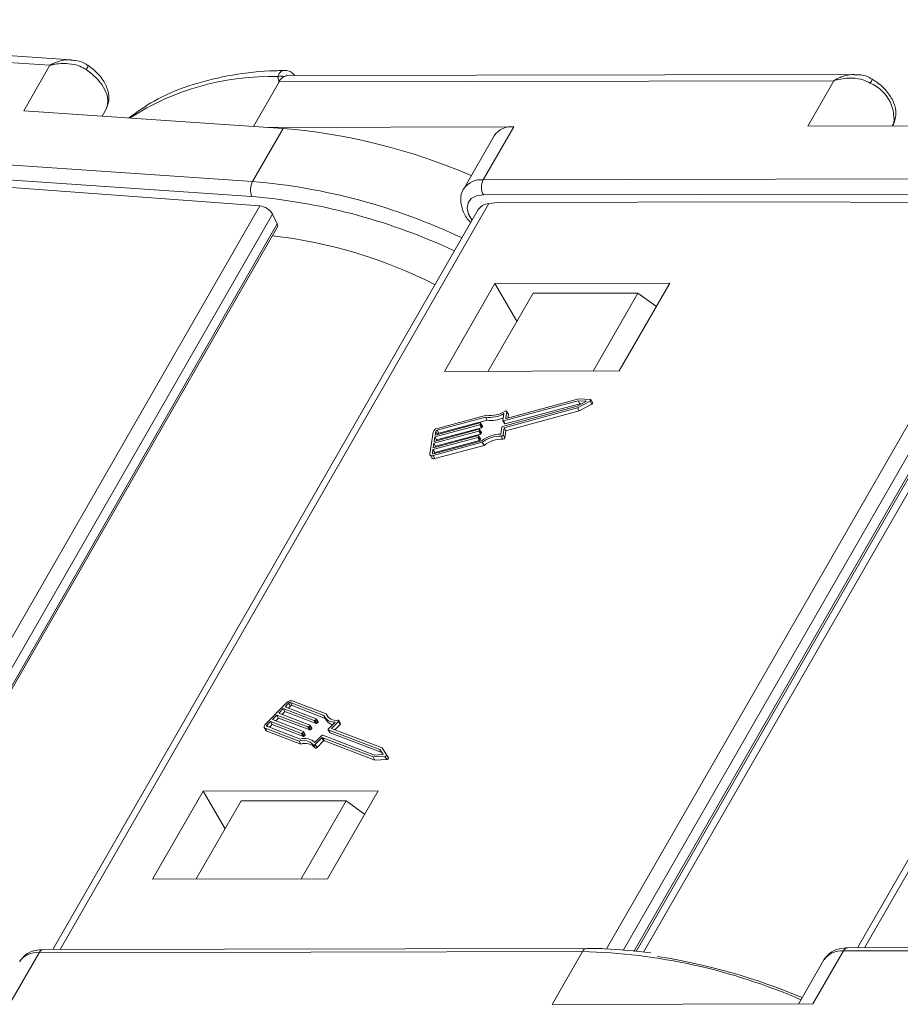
# Model space of a CAD drawing. Header units: millimetres. Extents: x 2623 to 3546, y -313 to 339.
# Tile 33 of 49: x 3233 to 3266, y 176 to 213. Entities that reach past the tile are written whole.
import ezdxf

# ---------------------------------------------------------------- set-up
doc = ezdxf.new("R2010")
doc.units = ezdxf.units.MM

msp = doc.modelspace()

# ---------------------------------------------------------------- linework, layer by layer
at = {"color": 7, "linetype": 'Continuous', "lineweight": 15}
for p, q in [((3235.145, 211.766), (3213.157, 213.265)), ((3234.362, 211.562), (3212.831, 213.03)), ((3233.386, 209.863), (3234.362, 211.562)), ((3264.392, 211.221), (3243.243, 211.175)), ((3242.917, 210.94), (3241.962, 209.278)), ((3263.644, 210.986), (3242.917, 210.94)), ((3262.667, 209.286), (3263.644, 210.986)), ((3233.386, 209.863), (3243.067, 209.203)), ((3236.456, 209.924), (3236.307, 209.664)), ((3236.308, 209.663), (3236.456, 209.924)), ((3265.884, 209.415), (3265.814, 209.293)), ((3265.837, 209.293), (3265.884, 209.415)), ((3265.84, 209.293), (3265.901, 209.451)), ((3265.901, 209.451), (3265.884, 209.415)), ((3243.067, 209.203), (3241.928, 207.22)), ((3251.686, 209.262), (3242.493, 209.242)), ((3251.686, 209.262), (3250.548, 207.28)), ((3262.667, 209.286), (3271.987, 209.307)), ((3220.84, 208.658), (3241.928, 207.22)), ((3250.955, 208.929), (3249.816, 206.947)), ((3241.901, 206.656), (3220.813, 208.093)), ((3250.548, 207.28), (3270.848, 207.325)), ((3242.202, 206.306), (3232.198, 207.045)), ((3242.057, 206.644), (3241.901, 206.656)), ((3270.849, 206.759), (3250.549, 206.714)), ((3251.091, 206.432), (3250.76, 206.393)), ((3251.091, 206.432), (3261.542, 206.456)), ((3271.17, 206.422), (3261.542, 206.456)), ((3280.807, 206.459), (3264.79, 178.581)), ((3226.166, 178.395), (3242.202, 206.306)), ((3250.361, 206.167), (3234.473, 178.514)), ((3250.76, 206.393), (3234.744, 178.514)), ((3255.15, 178.538), (3271.17, 206.422)), ((3271.66, 206.139), (3255.77, 178.482)), ((3280.407, 206.234), (3264.519, 178.58)), ((3242.676, 205.999), (3226.763, 178.302)), ((3242.852, 205.633), (3242.676, 205.999)), ((3256.174, 178.445), (3271.873, 205.771)), ((3227.118, 178.247), (3242.852, 205.633)), ((3227.178, 178.238), (3242.857, 205.528)), ((3256.251, 178.438), (3271.885, 205.652)), ((3271.989, 205.307), (3256.537, 178.412)), ((3250.983, 203.406), (3249.096, 200.121)), ((3257.515, 203.421), (3250.983, 203.406)), ((3251.803, 201.994), (3250.983, 203.406)), ((3255.628, 200.136), (3257.515, 203.421)), ((3250.729, 200.125), (3252.405, 203.041)), ((3256.324, 203.05), (3252.405, 203.041)), ((3254.648, 200.133), (3256.324, 203.05)), ((3257.011, 202.543), (3256.324, 203.05)), ((3249.096, 200.121), (3255.628, 200.136)), ((3254.119, 199.095), (3251.404, 198.362)), ((3254.542, 199.077), (3254.119, 199.095)), ((3251.269, 198.066), (3254.058, 198.818)), ((3254.09, 199.022), (3251.301, 198.269)), ((3251.328, 198.017), (3254.067, 198.756)), ((3254.155, 198.909), (3251.366, 198.156)), ((3254.058, 198.818), (3254.401, 199.009)), ((3254.067, 198.756), (3254.533, 199.014)), ((3254.067, 198.756), (3254.132, 198.643)), ((3254.401, 199.009), (3254.09, 199.022)), ((3254.09, 199.022), (3254.155, 198.909)), ((3254.132, 198.643), (3254.598, 198.901)), ((3254.217, 198.906), (3254.155, 198.909)), ((3254.533, 199.014), (3254.598, 198.901)), ((3254.629, 198.953), (3254.563, 199.066)), ((3250.628, 198.413), (3248.821, 197.925)), ((3250.667, 198.489), (3248.831, 197.993)), ((3250.628, 198.413), (3250.693, 198.3)), ((3251.28, 198.28), (3251.32, 198.542)), ((3251.383, 198.373), (3251.421, 198.618)), ((3251.383, 198.373), (3251.389, 198.362)), ((3251.394, 197.904), (3254.132, 198.643)), ((3251.484, 198.519), (3251.418, 198.632)), ((3251.421, 198.618), (3251.486, 198.505)), ((3251.467, 198.379), (3251.486, 198.505)), ((3250.416, 198.128), (3248.738, 197.675)), ((3248.748, 197.743), (3250.427, 198.196)), ((3250.482, 198.015), (3248.804, 197.562)), ((3250.693, 198.3), (3248.886, 197.812)), ((3250.416, 198.128), (3250.482, 198.015)), ((3250.447, 198.185), (3250.442, 198.151)), ((3250.442, 198.151), (3250.507, 198.038)), ((3250.512, 198.079), (3250.446, 198.192)), ((3250.447, 198.185), (3250.513, 198.072)), ((3250.513, 198.072), (3250.507, 198.038)), ((3251.203, 197.78), (3251.244, 198.043)), ((3251.281, 198.273), (3251.347, 198.16)), ((3251.288, 197.754), (3251.328, 198.017)), ((3251.301, 198.269), (3251.366, 198.156)), ((3251.328, 198.017), (3251.394, 197.904)), ((3248.677, 197.854), (3248.552, 197.04)), ((3250.343, 197.653), (3248.665, 197.2)), ((3248.676, 197.268), (3250.354, 197.721)), ((3250.38, 197.891), (3248.702, 197.438)), ((3248.712, 197.506), (3250.39, 197.959)), ((3248.738, 197.675), (3248.712, 197.506)), ((3248.738, 197.675), (3248.804, 197.562)), ((3248.769, 197.879), (3248.748, 197.743)), ((3250.445, 197.778), (3248.767, 197.325)), ((3248.769, 197.879), (3248.834, 197.766)), ((3248.821, 197.925), (3248.886, 197.812)), ((3250.343, 197.653), (3250.409, 197.54)), ((3250.374, 197.71), (3250.369, 197.676)), ((3250.369, 197.676), (3250.435, 197.563)), ((3250.439, 197.604), (3250.373, 197.717)), ((3250.374, 197.71), (3250.44, 197.597)), ((3250.38, 197.891), (3250.445, 197.778)), ((3250.411, 197.948), (3250.405, 197.914)), ((3250.405, 197.914), (3250.471, 197.801)), ((3250.475, 197.841), (3250.41, 197.954)), ((3250.411, 197.948), (3250.476, 197.835)), ((3250.476, 197.835), (3250.471, 197.801)), ((3251.217, 197.706), (3251.283, 197.593)), ((3251.288, 197.754), (3251.354, 197.641)), ((3251.354, 197.641), (3251.394, 197.904)), ((3248.675, 196.975), (3250.511, 197.471)), ((3248.702, 197.438), (3248.676, 197.268)), ((3248.685, 197.043), (3250.493, 197.531)), ((3248.702, 197.438), (3248.767, 197.325)), ((3250.409, 197.54), (3248.731, 197.087)), ((3248.741, 196.862), (3250.577, 197.358)), ((3248.767, 197.325), (3248.762, 197.291)), ((3248.804, 197.562), (3248.798, 197.529)), ((3250.44, 197.597), (3250.435, 197.563)), ((3250.511, 197.471), (3250.577, 197.358)), ((3248.558, 197), (3248.624, 196.887)), ((3248.665, 197.2), (3248.644, 197.065)), ((3248.644, 197.065), (3248.657, 197.043)), ((3248.665, 197.2), (3248.731, 197.087)), ((3248.675, 196.975), (3248.741, 196.862)), ((3248.731, 197.087), (3248.726, 197.054)), ((3243.213, 187.747), (3242.401, 186.931)), ((3243.277, 187.722), (3243.142, 187.586)), ((3243.277, 187.722), (3243.342, 187.609)), ((3244.593, 187.263), (3243.343, 187.744)), ((3243.343, 187.744), (3243.408, 187.631)), ((3244.681, 187.323), (3243.41, 187.812)), ((3243.074, 187.518), (3242.905, 187.348)), ((3242.905, 187.348), (3244.066, 186.901)), ((3243.139, 187.405), (3243.034, 187.298)), ((3244.235, 187.071), (3243.074, 187.518)), ((3243.074, 187.518), (3243.139, 187.405)), ((3244.301, 186.958), (3243.139, 187.405)), ((3243.142, 187.586), (3244.303, 187.139)), ((3243.342, 187.609), (3243.27, 187.536)), ((3244.644, 187.155), (3243.408, 187.631)), ((3244.681, 187.323), (3244.746, 187.21)), ((3242.6, 187.042), (3242.465, 186.906)), ((3242.666, 186.929), (3242.56, 186.823)), ((3243.762, 186.595), (3242.6, 187.042)), ((3242.6, 187.042), (3242.666, 186.929)), ((3243.827, 186.482), (3242.666, 186.929)), ((3242.837, 187.28), (3242.668, 187.11)), ((3242.668, 187.11), (3243.829, 186.663)), ((3242.903, 187.167), (3242.797, 187.061)), ((3243.998, 186.833), (3242.837, 187.28)), ((3242.837, 187.28), (3242.903, 187.167)), ((3244.064, 186.72), (3242.903, 187.167)), ((3244.235, 187.071), (3244.301, 186.958)), ((3244.302, 187.116), (3244.268, 187.082)), ((3244.268, 187.082), (3244.334, 186.969)), ((3244.302, 187.116), (3244.367, 187.003)), ((3244.374, 187.022), (3244.308, 187.135)), ((3244.367, 187.003), (3244.334, 186.969)), ((3244.622, 187.193), (3244.688, 187.08)), ((3244.751, 187.192), (3244.746, 187.21)), ((3244.757, 186.753), (3245.019, 187.016)), ((3244.872, 186.779), (3245.134, 187.042)), ((3245.001, 186.73), (3245.199, 186.929)), ((3245.134, 187.042), (3245.199, 186.929)), ((3245.212, 186.967), (3245.146, 187.08)), ((3242.365, 186.817), (3242.43, 186.704)), ((3242.396, 186.792), (3243.666, 186.303)), ((3242.396, 186.792), (3242.461, 186.679)), ((3242.461, 186.679), (3243.732, 186.19)), ((3242.463, 186.86), (3243.714, 186.379)), ((3242.465, 186.906), (3242.5, 186.846)), ((3243.762, 186.595), (3243.827, 186.482)), ((3243.828, 186.64), (3243.795, 186.606)), ((3243.795, 186.606), (3243.86, 186.493)), ((3243.828, 186.64), (3243.894, 186.527)), ((3243.9, 186.546), (3243.834, 186.659)), ((3243.998, 186.833), (3244.064, 186.72)), ((3244.065, 186.878), (3244.031, 186.844)), ((3244.031, 186.844), (3244.097, 186.731)), ((3244.065, 186.878), (3244.131, 186.765)), ((3244.137, 186.784), (3244.071, 186.897)), ((3244.131, 186.765), (3244.097, 186.731)), ((3244.751, 186.734), (3244.817, 186.621)), ((3246.687, 185.988), (3244.757, 186.73)), ((3244.757, 186.73), (3244.822, 186.617)), ((3246.752, 185.875), (3244.822, 186.617)), ((3246.767, 186.05), (3244.872, 186.779)), ((3243.666, 186.303), (3243.732, 186.19)), ((3243.894, 186.527), (3243.86, 186.493)), ((3244.259, 186.252), (3244.521, 186.515)), ((3244.272, 186.176), (3244.517, 186.422)), ((3244.338, 186.063), (3244.583, 186.309)), ((3244.517, 186.422), (3244.583, 186.309)), ((3244.55, 186.433), (3246.429, 185.711)), ((3244.55, 186.433), (3244.616, 186.32)), ((3244.554, 186.526), (3246.484, 185.784)), ((3244.616, 186.32), (3246.495, 185.598)), ((3244.196, 186.163), (3244.262, 186.05)), ((3244.272, 186.176), (3244.338, 186.063)), ((3246.811, 185.799), (3246.687, 185.988)), ((3246.687, 185.988), (3246.752, 185.875)), ((3246.803, 185.798), (3246.752, 185.875)), ((3246.937, 185.794), (3246.767, 186.05)), ((3246.429, 185.711), (3246.875, 185.731)), ((3246.429, 185.711), (3246.495, 185.598)), ((3246.484, 185.784), (3246.811, 185.799)), ((3246.495, 185.598), (3246.94, 185.618)), ((3246.875, 185.731), (3246.94, 185.618)), ((3247.003, 185.68), (3246.938, 185.793)), ((3240.083, 184.433), (3238.196, 181.148)), ((3246.615, 184.447), (3240.083, 184.433)), ((3240.902, 183.021), (3240.083, 184.433)), ((3244.727, 181.163), (3246.615, 184.447)), ((3241.504, 184.068), (3239.829, 181.152)), ((3245.423, 184.077), (3241.504, 184.068)), ((3245.423, 184.077), (3243.748, 181.16)), ((3246.11, 183.569), (3245.423, 184.077)), ((3238.196, 181.148), (3244.727, 181.163)), ((3254.416, 178.558), (3234.116, 178.513)), ((3263.999, 178.462), (3284.299, 178.507)), ((3284.462, 178.624), (3264.162, 178.579)), ((3232.814, 176.413), (3233.953, 178.395)), ((3233.953, 178.395), (3254.253, 178.44)), ((3253.114, 176.458), (3254.253, 178.44)), ((3263.267, 178.129), (3262.319, 176.478)), ((3262.86, 176.48), (3263.999, 178.462)), ((3262.86, 176.48), (3253.114, 176.458))]:
    msp.add_line(p, q, dxfattribs=at)
at = {"color": 7, "linetype": 'Continuous', "lineweight": 15, "flags": 128}
for points in [[(3235.717, 211.401), (3235.939, 211.23), (3236.134, 211.043), (3236.295, 210.845), (3236.416, 210.644), (3236.495, 210.445), (3236.528, 210.255), (3236.515, 210.079), (3236.456, 209.924)], [(3250.549, 206.714), (3250.294, 206.68), (3250.099, 206.58), (3249.98, 206.424), (3249.945, 206.223), (3249.997, 205.993), (3250.128, 205.762)], [(3254.533, 199.014), (3254.545, 199.022), (3254.555, 199.032), (3254.562, 199.043), (3254.566, 199.053), (3254.565, 199.062), (3254.561, 199.07), (3254.553, 199.075), (3254.542, 199.077)], [(3254.598, 198.901), (3254.61, 198.909), (3254.621, 198.919), (3254.628, 198.93), (3254.631, 198.94), (3254.631, 198.949), (3254.629, 198.953)], [(3251.421, 198.618), (3251.42, 198.626), (3251.417, 198.633), (3251.412, 198.638), (3251.403, 198.641), (3251.393, 198.642), (3251.382, 198.641), (3251.371, 198.637), (3251.359, 198.631)], [(3251.404, 198.362), (3251.399, 198.361), (3251.395, 198.361), (3251.391, 198.362), (3251.388, 198.363), (3251.385, 198.365), (3251.384, 198.367), (3251.383, 198.37), (3251.383, 198.373)], [(3251.486, 198.505), (3251.486, 198.513), (3251.484, 198.519)], [(3250.427, 198.196), (3250.431, 198.197), (3250.435, 198.197), (3250.439, 198.197), (3250.442, 198.195), (3250.445, 198.194), (3250.446, 198.191), (3250.447, 198.189), (3250.447, 198.185)], [(3251.301, 198.269), (3251.296, 198.268), (3251.292, 198.268), (3251.288, 198.269), (3251.285, 198.27), (3251.282, 198.272), (3251.281, 198.274), (3251.28, 198.277), (3251.28, 198.28)], [(3250.354, 197.721), (3250.358, 197.722), (3250.362, 197.722), (3250.366, 197.722), (3250.369, 197.72), (3250.372, 197.719), (3250.373, 197.716), (3250.374, 197.714), (3250.374, 197.71)], [(3250.39, 197.959), (3250.395, 197.959), (3250.399, 197.96), (3250.403, 197.959), (3250.406, 197.958), (3250.408, 197.956), (3250.41, 197.954), (3250.411, 197.951), (3250.411, 197.948)], [(3248.552, 197.04), (3248.551, 197.02), (3248.556, 197.003), (3248.567, 196.989), (3248.581, 196.979), (3248.601, 196.972), (3248.623, 196.969), (3248.648, 196.97), (3248.675, 196.975)], [(3248.644, 197.065), (3248.644, 197.058), (3248.646, 197.053), (3248.649, 197.048), (3248.654, 197.044), (3248.661, 197.042), (3248.668, 197.041), (3248.677, 197.041), (3248.685, 197.043)], [(3242.401, 186.931), (3242.383, 186.91), (3242.369, 186.889), (3242.361, 186.868), (3242.357, 186.848), (3242.359, 186.83), (3242.367, 186.814), (3242.379, 186.801), (3242.396, 186.792)], [(3244.303, 187.139), (3244.306, 187.138), (3244.308, 187.136), (3244.309, 187.133), (3244.309, 187.13), (3244.309, 187.127), (3244.307, 187.123), (3244.305, 187.12), (3244.302, 187.116)], [(3245.134, 187.042), (3245.141, 187.051), (3245.146, 187.06), (3245.148, 187.069), (3245.148, 187.077), (3245.144, 187.083), (3245.138, 187.088), (3245.129, 187.09), (3245.119, 187.091)], [(3245.199, 186.929), (3245.207, 186.938), (3245.212, 186.947), (3245.214, 186.956), (3245.213, 186.964), (3245.212, 186.967)], [(3242.465, 186.906), (3242.459, 186.899), (3242.455, 186.892), (3242.452, 186.885), (3242.451, 186.878), (3242.451, 186.872), (3242.454, 186.867), (3242.458, 186.863), (3242.463, 186.86)], [(3243.829, 186.663), (3243.832, 186.662), (3243.834, 186.66), (3243.835, 186.657), (3243.836, 186.654), (3243.835, 186.651), (3243.834, 186.647), (3243.831, 186.644), (3243.828, 186.64)], [(3244.066, 186.901), (3244.069, 186.9), (3244.071, 186.898), (3244.072, 186.895), (3244.072, 186.892), (3244.072, 186.889), (3244.07, 186.885), (3244.068, 186.882), (3244.065, 186.878)], [(3244.757, 186.73), (3244.754, 186.731), (3244.752, 186.733), (3244.751, 186.736), (3244.75, 186.739), (3244.751, 186.742), (3244.752, 186.746), (3244.754, 186.75), (3244.757, 186.753)], [(3244.196, 186.163), (3244.201, 186.158), (3244.208, 186.154), (3244.218, 186.153), (3244.229, 186.153), (3244.24, 186.156), (3244.252, 186.162), (3244.263, 186.168), (3244.272, 186.176)], [(3244.262, 186.05), (3244.267, 186.045), (3244.274, 186.041), (3244.284, 186.04), (3244.294, 186.04), (3244.306, 186.043), (3244.318, 186.049), (3244.329, 186.055), (3244.338, 186.063)], [(3246.875, 185.731), (3246.888, 185.733), (3246.901, 185.738), (3246.914, 185.745), (3246.925, 185.755), (3246.934, 185.765), (3246.939, 185.776), (3246.94, 185.785), (3246.937, 185.794)], [(3246.94, 185.618), (3246.953, 185.62), (3246.967, 185.625), (3246.98, 185.632), (3246.991, 185.642), (3246.999, 185.652), (3247.004, 185.663), (3247.005, 185.672), (3247.003, 185.68)]]:
    msp.add_lwpolyline(points, dxfattribs=at)
at = {"color": 7, "linetype": 'Continuous', "lineweight": 15}
for centre, radius, start, end in [((3235.475, 211.591), 0.308, 321.7672, 354.1008), ((3242.589, 201.515), 9.626, 88.2837, 122.9555), ((3243, 210.809), 0.35, 71.5241, 110.4784), ((3243.361, 210.705), 0.503, 119.9328, 152.1961), ((3243.245, 210.892), 0.283, 90.3832, 118.3046), ((3264.405, 211.288), 0.712, 326.4517, 340.1209), ((3264.435, 209.552), 1.455, 354.5664, 67.2376), ((3241.193, 186.827), 22.454, 66.6333, 85.2128), ((3251.603, 208.475), 0.792, 83.9702, 144.9679), ((3242.517, 206.909), 0.666, 152.1335, 202.4053), ((3240.003, 184.541), 22.761, 64.6371, 85.147), ((3250.466, 206.486), 0.798, 84.1067, 143.5228), ((3251.094, 206.998), 0.615, 152.7297, 207.5188), ((3239.998, 184.484), 22.255, 64.8035, 84.6939), ((3240.66, 187.498), 17.805, 62.982, 83.5403), ((3250.79, 199.461), 1.061, 261.1913, 299.9652), ((3250.835, 199.424), 0.95, 259.8133, 303.4569), ((3250.856, 199.311), 1.024, 260.8827, 295.4804), ((3248.876, 197.789), 0.209, 102.2529, 161.8162), ((3250.409, 198.162), 0.0349, 282.2529, 341.8162), ((3250.474, 198.049), 0.0349, 282.2529, 341.8162), ((3250.503, 198.074), 0.00967, 349.0563, 29.2875), ((3251.277, 198.032), 0.0349, 102.2529, 161.8162), ((3251.359, 198.172), 0.0168, 221.6755, 294.2872), ((3248.836, 197.857), 0.0698, 102.2529, 161.8162), ((3248.901, 197.744), 0.0698, 102.2529, 161.8162), ((3250.336, 197.687), 0.0349, 282.2529, 341.8162), ((3250.372, 197.925), 0.0349, 282.2529, 341.8162), ((3250.43, 197.599), 0.00967, 349.0563, 29.2875), ((3250.438, 197.812), 0.0349, 282.2529, 341.8162), ((3250.467, 197.837), 0.00967, 349.0563, 29.2875), ((3251.257, 196.489), 1.293, 92.3955, 126.2747), ((3251.193, 196.6), 1.106, 88.7409, 128.0528), ((3251.22, 197.777), 0.0716, 267.5104, 341.2122), ((3251.286, 197.664), 0.0716, 267.5104, 341.2122), ((3250.401, 197.574), 0.0349, 282.2529, 341.8162), ((3251.258, 196.487), 1.106, 88.7409, 128.0528), ((3248.699, 196.954), 0.101, 221.6755, 294.2872), ((3243.368, 187.606), 0.209, 78.4324, 137.9957), ((3243.329, 187.675), 0.0698, 78.4324, 137.9957), ((3243.394, 187.562), 0.0698, 78.4324, 137.9957), ((3245.027, 187.446), 0.367, 199.6453, 284.4409), ((3244.242, 187.106), 0.0349, 258.4324, 317.9957), ((3244.308, 186.993), 0.0349, 258.4324, 317.9957), ((3244.358, 187.017), 0.0168, 305.9614, 18.5731), ((3244.963, 187.409), 0.398, 201.6581, 278.1138), ((3244.989, 187.271), 0.356, 212.2867, 259.4413), ((3242.48, 186.734), 0.058, 210.9611, 251.1923), ((3243.769, 186.63), 0.0349, 258.4324, 317.9957), ((3244.005, 186.868), 0.0349, 258.4324, 317.9957), ((3244.071, 186.755), 0.0349, 258.4324, 317.9957), ((3244.121, 186.779), 0.0168, 305.9614, 18.5731), ((3244.825, 186.626), 0.00967, 210.9611, 251.1923), ((3243.833, 185.863), 0.471, 39.6341, 110.8073), ((3243.878, 185.849), 0.555, 46.6309, 107.2395), ((3243.899, 185.75), 0.471, 39.6341, 110.8073), ((3243.834, 186.517), 0.0349, 258.4324, 317.9957), ((3243.884, 186.541), 0.0168, 305.9614, 18.5731), ((3244.543, 186.399), 0.0349, 78.4324, 137.9957), ((3244.547, 186.492), 0.0349, 78.4324, 137.9957), ((3244.609, 186.286), 0.0349, 78.4324, 137.9957), ((3234.136, 178.313), 0.201, 95.8172, 155.7418), ((3254.43, 178.367), 0.192, 94.1665, 157.3778), ((3263.916, 177.674), 0.792, 83.9702, 144.9679), ((3264.182, 178.379), 0.201, 95.8172, 155.7418), ((3233.87, 177.608), 0.792, 83.9702, 144.9679), ((3253.719, 156.644), 21.803, 66.5041, 88.596), ((3253.534, 155.625), 22.902, 67.0711, 81.1822)]:
    msp.add_arc(centre, radius, start, end, dxfattribs=at)
for centre, major_axis, ratio, start_param, end_param in [((3242.337, 206.024), (-0.346, 0.201), 0.573923, 3.846028, 5.416824), ((3251.088, 205.828), (-0.75, 0.294), 0.653837, 5.400501, 6.185818), ((3242.649, 205.648), (-0.207, 0.121), 0.573923, 3.145085, 3.846028)]:
    msp.add_ellipse(centre, major_axis=major_axis, ratio=ratio, start_param=start_param, end_param=end_param, dxfattribs=at)
for points, knots in [([(3235.154, 211.762), (3235.14, 211.764), (3235.106, 211.769), (3234.961, 211.767), (3234.775, 211.739), (3234.586, 211.672), (3234.498, 211.633), (3234.449, 211.609), (3234.421, 211.594), (3234.397, 211.581), (3234.381, 211.573), (3234.372, 211.568), (3234.366, 211.564), (3234.364, 211.563), (3234.362, 211.562)], [0, 0, 0, 0, 0.055896, 0.131149, 0.539625, 0.736166, 0.845999, 0.878184, 0.92841, 0.957877, 0.975205, 0.990478, 0.992694, 1, 1, 1, 1]), ([(3234.362, 211.562), (3234.364, 211.562), (3234.373, 211.564), (3234.405, 211.572), (3234.442, 211.58), (3234.658, 211.622), (3235.007, 211.643), (3235.437, 211.562), (3235.64, 211.445), (3235.717, 211.401)], [0, 0, 0, 0, 0.005088, 0.020369, 0.070807, 0.089086, 0.500311, 0.809226, 1, 1, 1, 1]), ([(3235.776, 211.551), (3235.747, 211.574), (3235.632, 211.666), (3235.413, 211.739), (3235.228, 211.748), (3235.154, 211.752)], [0, 0, 0, 0, 0.16622, 0.662713, 1, 1, 1, 1]), ([(3236.457, 209.925), (3236.499, 210.025), (3236.587, 210.236), (3236.548, 210.613), (3236.363, 211.016), (3236.077, 211.342), (3235.851, 211.509), (3235.782, 211.56)], [0, 0, 0, 0, 0.179688, 0.382213, 0.611877, 0.88118, 1, 1, 1, 1]), ([(3243.131, 211.365), (3242.944, 211.361), (3242.199, 211.349), (3240.971, 211.192), (3239.522, 210.817), (3238.279, 210.295), (3237.614, 209.815), (3237.31, 209.595)], [0, 0, 0, 0, 0.0806498, 0.320192, 0.5598826, 0.7985525, 1, 1, 1, 1]), ([(3242.878, 211.137), (3242.882, 211.157), (3242.897, 211.218), (3242.958, 211.307), (3243.044, 211.369), (3243.109, 211.363), (3243.13, 211.36)], [0, 0, 0, 0, 0.146645, 0.448799, 0.822208, 1, 1, 1, 1]), ([(3243.508, 211.175), (3243.468, 211.219), (3243.385, 211.311), (3243.242, 211.372), (3243.154, 211.364), (3243.13, 211.362)], [0, 0, 0, 0, 0.401699, 0.835997, 1, 1, 1, 1]), ([(3264.404, 211.22), (3264.4, 211.221), (3264.376, 211.223), (3264.239, 211.213), (3264.052, 211.181), (3263.863, 211.105), (3263.777, 211.063), (3263.729, 211.037), (3263.701, 211.021), (3263.677, 211.006), (3263.662, 210.997), (3263.654, 210.992), (3263.648, 210.988), (3263.645, 210.987), (3263.644, 210.986)], [0, 0, 0, 0, 0.015472, 0.093947, 0.519913, 0.724869, 0.839405, 0.872969, 0.925345, 0.956074, 0.974144, 0.99007, 0.992381, 1, 1, 1, 1]), ([(3242.917, 210.94), (3242.917, 210.94), (3242.902, 210.993), (3242.883, 211.057), (3242.878, 211.125), (3242.878, 211.137)], [0, 0, 0, 0, 0.012087, 0.82463, 1, 1, 1, 1]), ([(3263.644, 210.986), (3263.646, 210.986), (3263.654, 210.989), (3263.685, 210.998), (3263.721, 211.008), (3263.932, 211.062), (3264.276, 211.103), (3264.709, 211.043), (3264.918, 210.935), (3264.998, 210.894)], [0, 0, 0, 0, 0.005088, 0.020369, 0.070807, 0.089086, 0.500311, 0.809226, 1, 1, 1, 1]), ([(3265.069, 211.037), (3265.039, 211.058), (3264.919, 211.145), (3264.686, 211.209), (3264.489, 211.209), (3264.403, 211.209)], [0, 0, 0, 0, 0.1581466, 0.6324759, 1, 1, 1, 1]), ([(3265.901, 209.451), (3265.928, 209.554), (3265.986, 209.778), (3265.9, 210.16), (3265.662, 210.568), (3265.346, 210.869), (3265.126, 211.012), (3265.075, 211.046)], [0, 0, 0, 0, 0.17956, 0.389755, 0.635768, 0.914648, 1, 1, 1, 1]), ([(3249.838, 206.961), (3249.824, 206.946), (3249.727, 206.837), (3249.687, 206.548), (3249.755, 206.163), (3249.896, 205.862), (3250.052, 205.715), (3250.084, 205.685)], [0, 0, 0, 0, 0.04539, 0.324809, 0.598218, 0.917418, 1, 1, 1, 1]), ([(3234.116, 178.513), (3234.013, 178.506), (3233.765, 178.489), (3233.441, 178.353), (3233.302, 178.159), (3233.243, 178.077)], [0, 0, 0, 0, 0.291084, 0.698935, 1, 1, 1, 1]), ([(3256.806, 178.388), (3256.221, 178.455), (3255.407, 178.549), (3254.634, 178.556), (3254.416, 178.558)], [0, 0, 0, 0, 0.718456, 1, 1, 1, 1]), ([(3264.162, 178.579), (3264.059, 178.573), (3263.812, 178.556), (3263.487, 178.419), (3263.348, 178.226), (3263.289, 178.143)], [0, 0, 0, 0, 0.291084, 0.698935, 1, 1, 1, 1])]:
    msp.add_open_spline(points, degree=3, knots=knots, dxfattribs=at)

doc.saveas('drawing.dxf')
